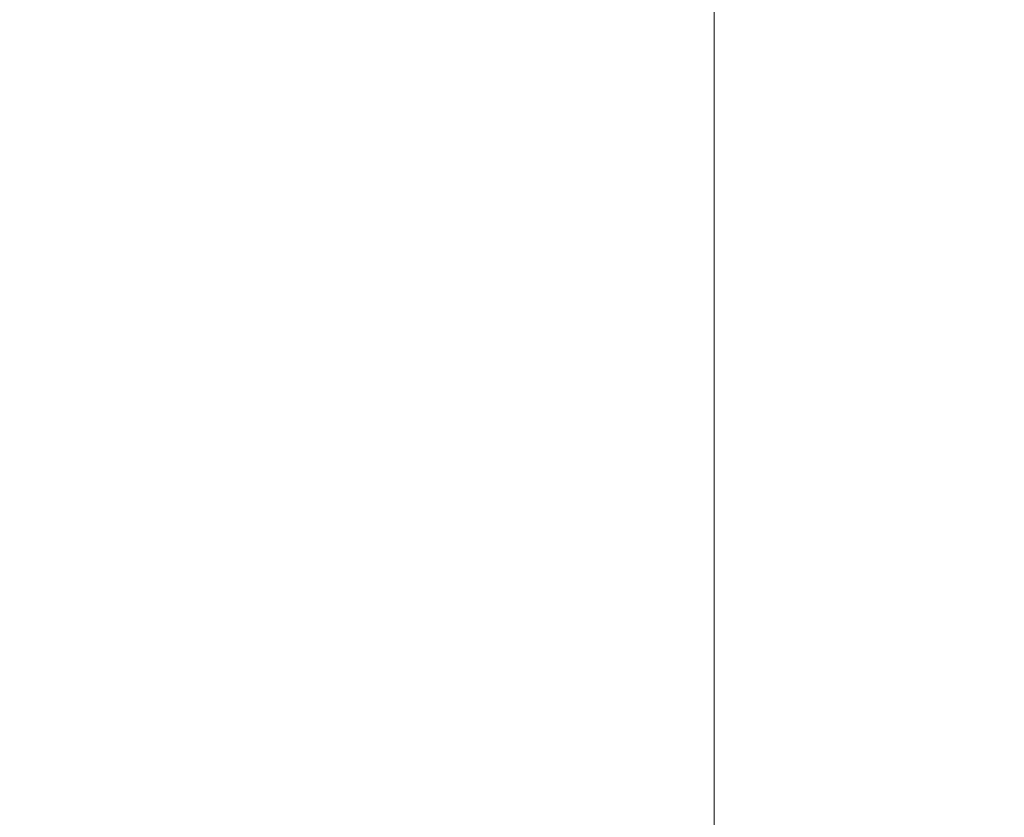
# Model space of a CAD drawing. Header units: millimetres. Extents: x -1000 to -340, y -753 to -30.
# Tile 218 of 256: x -390.274 to -389.885, y -643.184 to -642.869. Entities that reach past the tile are written whole.
import ezdxf

# ---------------------------------------------------------------- set-up
doc = ezdxf.new("R2010")
doc.units = ezdxf.units.MM
doc.layers.add('Q-SPCQ', color=91, linetype='Continuous')

# ---------------------------------------------------------------- blocks, each defined once
blk = doc.blocks.new('FamilyGeomCombination_36087-View 1')
at = {"layer": 'Q-SPCQ', "lineweight": 9}
mesh = blk.add_polyface(dxfattribs=at)
corners = [(-340, -692.83453, 1216.81323), (-340, -642.83453, 1216.81323), (-1000.00001, -642.83453, 1216.81323), (-1000.00001, -692.83453, 1216.81323)]
mesh.append_faces([[corners[k] for k in face] for face in [(0, 1, 2, 3)]])
mesh = blk.add_polyface(dxfattribs=at)
corners = [(-1000.00001, -692.83453, -624.18675), (-1000.00001, -642.83453, -624.18675), (-340, -642.83453, -624.18675), (-340, -692.83453, -624.18675)]
mesh.append_faces([[corners[k] for k in face] for face in [(0, 1, 2, 3)]])
mesh = blk.add_polyface(dxfattribs=at)
corners = [(-390, -692.83453, 1141.81323), (-909.99998, -692.83453, 1141.81323), (-909.99998, -642.83453, 1141.81323), (-390, -642.83453, 1141.81323)]
mesh.append_faces([[corners[k] for k in face] for face in [(0, 1, 2, 3)]])
mesh = blk.add_polyface(dxfattribs=at)
corners = [(-909.99998, -692.83453, -524.18675), (-390, -692.83453, -524.18675), (-390, -642.83453, -524.18675), (-909.99998, -642.83453, -524.18675)]
mesh.append_faces([[corners[k] for k in face] for face in [(0, 1, 2, 3)]])
mesh = blk.add_polyface(dxfattribs=at)
corners = [(-390, -642.83453, 1141.81323), (-390, -642.83453, -524.18675), (-390, -692.83453, -524.18675), (-390, -692.83453, 1141.81323)]
mesh.append_faces([[corners[k] for k in face] for face in [(0, 1, 2, 3)]])

msp = doc.modelspace()

# ---------------------------------------------------------------- block references
at = {"layer": 'Q-SPCQ', "lineweight": 9}
msp.add_blockref('FamilyGeomCombination_36087-View 1', (0, 0), dxfattribs=at)

# ---------------------------------------------------------------- meshes
at = {"layer": 'Q-SPCQ', "lineweight": 9, "transparency": 33554568}
mesh = msp.add_polyface(dxfattribs=at)
corners = [(-390, -692.83453, 1141.81323), (-390, -642.83453, 1141.81323), (-909.99998, -642.83453, 1141.81323), (-909.99998, -692.83453, 1141.81323)]
mesh.append_faces([[corners[k] for k in face] for face in [(0, 1, 2, 3)]])
mesh = msp.add_polyface(dxfattribs=at)
corners = [(-909.99998, -692.83453, -524.18675), (-909.99998, -642.83453, -524.18675), (-390, -642.83453, -524.18675), (-390, -692.83453, -524.18675)]
mesh.append_faces([[corners[k] for k in face] for face in [(0, 1, 2, 3)]])
mesh = msp.add_polyface(dxfattribs=at)
corners = [(-390, -692.83453, -524.18675), (-390, -642.83453, -524.18675), (-390, -642.83453, 1141.81323), (-390, -692.83453, 1141.81323)]
mesh.append_faces([[corners[k] for k in face] for face in [(0, 1, 2, 3)]])

doc.saveas('drawing.dxf')
